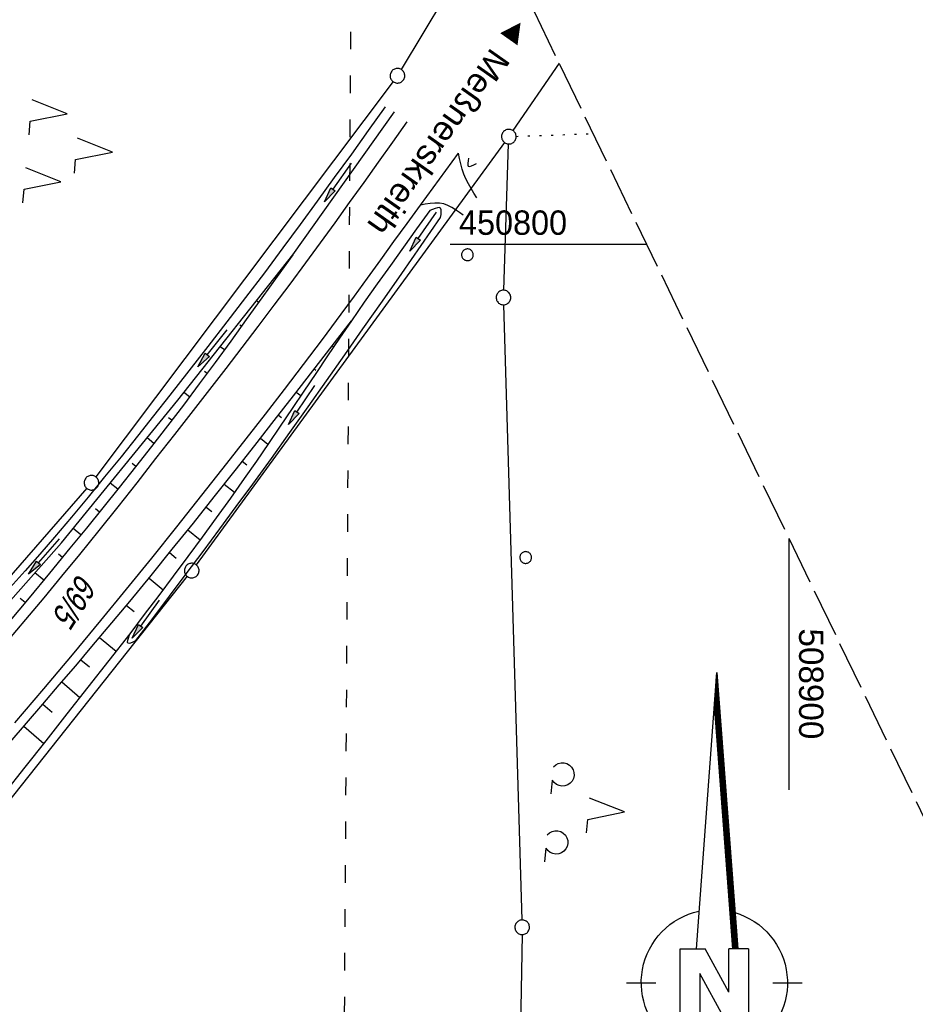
# Model space of a CAD drawing. Extents: x 508513 to 509174, y 450079 to 451036.
# Tile 42 of 51: x 508821 to 508913, y 450722 to 450823. Entities that reach past the tile are written whole.
import ezdxf

# ---------------------------------------------------------------- set-up
doc = ezdxf.new("R2010")
doc.units = 0
doc.header["$LTSCALE"] = 10
doc.header["$MEASUREMENT"] = 0
for name, pattern in [('ACAD_ISO03W100', [30, 12, -18]), ('AUSGEZOGEN', [0]), ('LT00', [0]), ('LT14', [0.6, 0.5, -0.1]), ('PUNKTX2_STR', [0.6, 0.1, -0.5])]:
    doc.linetypes.add(name, pattern=pattern)
doc.layers.get('0').update_dxf_attribs({"linetype": 'LT00'})
for name, color, linetype in [('--EK_FBR', 250, 'LT00'), ('1401', 7, 'Continuous'), ('DFK_FLUR_NR', 250, 'LT00'), ('DFK_GZPKT', 250, 'LT00'), ('DFK_KATASTER', 250, 'LT00'), ('DFK_NUTZUNG', 250, 'LT00'), ('DFK_NUTZUNGSGRENZE', 70, 'PUNKTX2_STR'), ('DFK_VERMPKT', 252, 'LT00'), ('ORTSRICHTUNG', 7, 'Continuous'), ('PFEIL', 140, 'AUSGEZOGEN'), ('V122_AFBR_BAB', 250, 'LT00'), ('V122_BOESCH', 250, 'LT00'), ('V122_BOSCHUNG', 250, 'LT00'), ('V122_EINFAHRT', 250, 'LT00'), ('V122_GRABEN', 250, 'LT00'), ('V122_RASTER', 250, 'LT00'), ('WASSERLTG', 130, 'ACAD_ISO03W100')]:
    doc.layers.add(name, color=color, linetype=linetype)
doc.layers.add('-BLATT_122-RAND', color=7, linetype='LT14', plot=False)
doc.styles.add('Beschrift', font='ARIAL.TTF')
doc.styles.get("Standard").update_dxf_attribs({"font": 'ARIAL.TTF'})

# ---------------------------------------------------------------- blocks, each defined once
blk = doc.blocks.new('SYMB7010')
at = {"color": 0, "linetype": 'ByBlock'}
for points in [[(-0.031408, 0.499213), (-0.093728, 0.49134), (-0.15457, 0.475719), (-0.212975, 0.452595), (-0.268021, 0.422333), (-0.31884, 0.385411), (-0.36463, 0.342411), (-0.40467, 0.29401), (-0.438329, 0.240973), (-0.465074, 0.184136), (-0.484486, 0.124395), (-0.496256, 0.062692), (-0.5002, 0)], [(-0.5002, 0), (-0.496256, -0.062692), (-0.484486, -0.124395), (-0.465075, -0.184136), (-0.438329, -0.240973), (-0.404671, -0.29401), (-0.36463, -0.342411), (-0.31884, -0.385411), (-0.268021, -0.422333), (-0.212975, -0.452595), (-0.154571, -0.475719), (-0.093728, -0.49134), (-0.031408, -0.499213), (0.031408, -0.499213)], [(0.5002, 0), (0.496256, 0.062692), (0.484485, 0.124395), (0.465074, 0.184136), (0.438329, 0.240973), (0.40467, 0.29401), (0.36463, 0.342411), (0.31884, 0.385411), (0.268021, 0.422333), (0.212975, 0.452595), (0.15457, 0.475719), (0.093728, 0.49134), (0.031408, 0.499213), (-0.031408, 0.499213)], [(0.031408, -0.499213), (0.093728, -0.491341), (0.15457, -0.475719), (0.212975, -0.452595), (0.268021, -0.422333), (0.31884, -0.385411), (0.36463, -0.342411), (0.404671, -0.294011), (0.438329, -0.240974), (0.465075, -0.184136), (0.484486, -0.124395), (0.496256, -0.062692), (0.500201, 0)]]:
    blk.add_lwpolyline(points, dxfattribs=at)
blk = doc.blocks.new('SYMB7221')
at = {"color": 0, "linetype": 'ByBlock'}
for p, q in [((0, 0.435), (-0.11, 0.065)), ((0.11, 0.065), (0, 0.435)), ((0.25, 0.065), (0.11, 0.065)), ((-0.35, -0.065), (-0.46, -0.435)), ((0.35, -0.065), (0.24, -0.435))]:
    blk.add_line(p, q, dxfattribs=at)
for points in [[(-0.1, -0.435), (-0.24, -0.435), (-0.35, -0.065)], [(0.6, -0.435), (0.46, -0.435), (0.35, -0.065)]]:
    blk.add_lwpolyline(points, dxfattribs=at)
blk = doc.blocks.new('SYMB7201')
at = {"color": 0, "linetype": 'ByBlock'}
for p, q in [((0, 0.385), (-0.11, 0.015)), ((-0.255, -0.385), (-0.115, -0.385)), ((0.445, -0.385), (0.585, -0.385))]:
    blk.add_line(p, q, dxfattribs=at)
for points in [[(0.25, 0.015), (0.11, 0.015), (0, 0.385)], [(-0.393816, -0.383308), (-0.416239, -0.362945), (-0.432849, -0.337617), (-0.442589, -0.308936), (-0.444836, -0.27873), (-0.439449, -0.248923), (-0.426769, -0.221415), (-0.407606, -0.197958), (-0.38318, -0.180047), (-0.355047, -0.168823), (-0.325, -0.165), (-0.294953, -0.168823), (-0.26682, -0.180047), (-0.242394, -0.197959), (-0.223231, -0.221415), (-0.210551, -0.248923), (-0.205164, -0.27873), (-0.207411, -0.308936), (-0.21715, -0.337617), (-0.233761, -0.362945), (-0.256184, -0.383308)], [(0.306185, -0.383308), (0.283761, -0.362945), (0.267151, -0.337617), (0.257411, -0.308936), (0.255164, -0.27873), (0.260552, -0.248923), (0.273231, -0.221415), (0.292394, -0.197958), (0.31682, -0.180047), (0.344953, -0.168823), (0.375, -0.165), (0.405047, -0.168823), (0.43318, -0.180047), (0.457606, -0.197959), (0.476769, -0.221415), (0.489449, -0.248923), (0.494836, -0.27873), (0.492589, -0.308936), (0.48285, -0.337617), (0.466239, -0.362945), (0.443816, -0.383308)]]:
    blk.add_lwpolyline(points, dxfattribs=at)
blk = doc.blocks.new('SYMB1401')
at = {"layer": '1401'}
for p, q in [((-2.1, -28.35), (0, 0)), ((0, 0), (2.15, -28.35)), ((2.05, -28.35), (-0.05, -0.67)), ((2.1, -28.35), (-0.02, -0.34)), ((1.85, -28.35), (-0.15, -2.01)), ((1.9, -28.35), (-0.12, -1.68)), ((1.95, -28.35), (-0.1, -1.34)), ((2, -28.35), (-0.07, -1.01)), ((1.7, -28.35), (-0.22, -3.01)), ((1.75, -28.35), (-0.2, -2.68)), ((1.8, -28.35), (-0.17, -2.34)), ((1.65, -28.35), (-0.25, -3.35)), ((-3.75, -35.35), (-3.75, -28.35)), ((-3.75, -28.35), (-1.2, -28.35)), ((1.25, -32.8), (-1.2, -28.35)), ((1.25, -32.8), (1.25, -28.35)), ((3.25, -28.35), (1.25, -28.35)), ((3.25, -28.35), (3.25, -35.35)), ((0.7, -35.35), (-1.75, -30.9)), ((-1.75, -30.9), (-1.75, -35.35)), ((-9.25, -31.85), (-6.25, -31.85)), ((5.75, -31.85), (8.75, -31.85)), ((-1.75, -35.35), (-3.75, -35.35)), ((-2.65, -35.35), (-3.25, -43.35)), ((3.25, -35.35), (0.7, -35.35)), ((2.75, -43.35), (2.15, -35.35)), ((2.8, -43.4), (2.2, -35.35)), ((3.3, -43.85), (2.65, -35.35)), ((-3.25, -43.35), (2.75, -43.35)), ((-3.2, -43.4), (2.8, -43.4))]:
    blk.add_line(p, q, dxfattribs=at)
for points in [[(-7.74, -32.11), (-7.75, -31.56), (-7.7, -31.01), (-7.62, -30.47), (-7.51, -29.93), (-7.35, -29.4), (-7.15, -28.89), (-6.92, -28.39), (-6.65, -27.91), (-6.34, -27.45), (-6.01, -27.02), (-5.64, -26.61), (-5.24, -26.23), (-4.82, -25.88), (-4.37, -25.56), (-3.9, -25.28), (-3.41, -25.03), (-2.9, -24.81), (-2.38, -24.64), (-1.85, -24.5)], [(1.85, -24.65), (2.37, -24.82), (2.88, -25.03), (3.37, -25.28), (3.85, -25.57), (4.3, -25.88), (4.72, -26.23), (5.12, -26.61), (5.49, -27.02), (5.83, -27.45), (6.13, -27.91), (6.41, -28.39), (6.64, -28.89), (6.84, -29.4), (7, -29.93), (7.12, -30.47), (7.2, -31.01), (7.24, -31.56), (7.25, -32.11)], [(-2.9, -38.85), (-3.41, -38.64), (-3.9, -38.39), (-4.37, -38.1), (-4.81, -37.78), (-5.24, -37.43), (-5.64, -37.05), (-6, -36.64), (-6.34, -36.21), (-6.64, -35.75), (-6.91, -35.27), (-7.15, -34.78), (-7.35, -34.26), (-7.5, -33.74), (-7.62, -33.2), (-7.7, -32.66), (-7.74, -32.11)], [(7.25, -32.11), (7.21, -32.66), (7.13, -33.21), (7.01, -33.74), (6.85, -34.27), (6.65, -34.78), (6.42, -35.28), (6.15, -35.76), (5.84, -36.22), (5.5, -36.66), (5.13, -37.07), (4.74, -37.45), (4.31, -37.8), (3.86, -38.12), (3.39, -38.4), (2.9, -38.65)], [(-3.15, -43.45), (2.85, -43.45), (2.25, -35.35)], [(-3.1, -43.5), (2.9, -43.5), (2.3, -35.35)], [(-3.05, -43.55), (2.95, -43.55), (2.35, -35.35)], [(-3, -43.6), (3, -43.6), (2.4, -35.35)], [(-2.95, -43.65), (3.05, -43.65), (2.45, -35.35)], [(-2.9, -43.7), (3.1, -43.7), (2.5, -35.35)], [(-2.85, -43.75), (3.15, -43.75), (2.55, -35.35)], [(-2.8, -43.8), (3.2, -43.8), (2.6, -35.35)], [(-2.78, -43.82), (3.25, -43.82), (2.62, -35.35)], [(-3.25, -43.35), (-2.75, -43.85), (3.3, -43.85)]]:
    blk.add_lwpolyline(points, dxfattribs=at)
blk = doc.blocks.new('Pfreil3')
at = {"layer": 'PFEIL'}
blk.add_hatch(color=256, dxfattribs=at).paths.add_polyline_path([(-1.55, 0.27), (-1.55, -0.27), (0, 0)])
for p, q in [((-1.55, 0), (-4.83, 0)), ((-1.55, -0.27), (-1.55, 0.27)), ((-1.55, 0.27), (0, 0)), ((0, 0), (-1.55, -0.27))]:
    blk.add_line(p, q, dxfattribs=at)

msp = doc.modelspace()

# ---------------------------------------------------------------- linework, layer by layer
at = {"layer": '--EK_FBR'}
for points in [[(508819.81, 450759.34), (508821.67, 450761.55), (508823.52, 450763.76), (508825.36, 450765.99), (508827.19, 450768.22), (508829.17, 450770.66), (508831.12, 450773.11), (508833.07, 450775.57), (508835.01, 450778.04), (508836.94, 450780.52), (508838.87, 450782.99), (508840.53, 450785.14), (508842.2, 450787.29), (508843.85, 450789.44), (508845.5, 450791.6), (508847.14, 450793.77), (508848.78, 450795.94), (508850.39, 450798.12), (508851.9, 450800.18), (508853.39, 450802.24), (508854.88, 450804.3), (508856.36, 450806.37), (508857.84, 450808.45), (508859.31, 450810.52), (508860.78, 450812.6)], [(508820.53, 450750.94), (508823.49, 450754.42), (508826.43, 450757.93), (508829.35, 450761.45), (508831.97, 450764.64), (508834.57, 450767.85), (508837.15, 450771.06), (508839.72, 450774.29), (508842.28, 450777.53), (508844.27, 450780.06), (508846.24, 450782.6), (508848.2, 450785.14), (508850.15, 450787.7), (508852.09, 450790.27), (508854.01, 450792.85), (508855.37, 450794.71), (508856.72, 450796.57), (508858.08, 450798.44), (508859.43, 450800.31), (508860.78, 450802.17), (508862.14, 450804.04), (508863.44, 450805.81), (508864.74, 450807.59), (508866.05, 450809.36)]]:
    msp.add_lwpolyline(points, dxfattribs=at)
at = {"layer": '-BLATT_122-RAND'}
msp.add_lwpolyline([(508512.7, 450911.31), (508915.59, 450078.66), (509173.94, 450203.66), (508771.04, 451036.31), (508512.7, 450911.31)], dxfattribs=at)
at = {"layer": 'DFK_KATASTER'}
for p, q in [((508869.32, 450833.2), (508860.18, 450817.96)), ((508876.38, 450818.61), (508871.64, 450811.69)), ((508859.34, 450816.72), (508828.84, 450776.17)), ((508870.78, 450810.46), (508839.12, 450767.16)), ((508870.7, 450795.32), (508871.2, 450810.32)), ((508872.57, 450730.72), (508870.69, 450793.82)), ((508827.9, 450775), (508790.65, 450732.31)), ((508838.21, 450765.97), (508819.61, 450742.53)), ((508872.58, 450729.22), (508871.71, 450678.05))]:
    msp.add_line(p, q, dxfattribs=at)
at = {"layer": 'DFK_NUTZUNGSGRENZE', "ltscale": 0.2}
msp.add_line((508871.97, 450811.1), (508879.88, 450811.38), dxfattribs=at)
at = {"layer": 'V122_AFBR_BAB'}
for points in [[(508819.81, 450759.34), (508821.67, 450761.55), (508823.52, 450763.76), (508825.36, 450765.99), (508827.19, 450768.22), (508829.17, 450770.66), (508831.12, 450773.11), (508833.07, 450775.57), (508835.01, 450778.04), (508836.94, 450780.52), (508838.87, 450782.99), (508840.53, 450785.14), (508842.2, 450787.29), (508843.85, 450789.44), (508845.5, 450791.6), (508847.14, 450793.77), (508848.78, 450795.94), (508850.39, 450798.12), (508851.9, 450800.18), (508853.39, 450802.24), (508854.88, 450804.3), (508856.36, 450806.37), (508857.84, 450808.45), (508859.31, 450810.52), (508860.78, 450812.6)], [(508820.53, 450750.94), (508823.49, 450754.42), (508826.43, 450757.93), (508829.35, 450761.45), (508831.97, 450764.64), (508834.57, 450767.85), (508837.15, 450771.06), (508839.72, 450774.29), (508842.28, 450777.53), (508844.27, 450780.06), (508846.24, 450782.6), (508848.2, 450785.14), (508850.15, 450787.7), (508852.09, 450790.27), (508854.01, 450792.85), (508855.37, 450794.71), (508856.72, 450796.57), (508858.08, 450798.44), (508859.43, 450800.31), (508860.78, 450802.17), (508862.14, 450804.04), (508863.44, 450805.81), (508864.74, 450807.59), (508866.05, 450809.36)]]:
    msp.add_lwpolyline(points, dxfattribs=at)
at = {"layer": 'V122_BOESCH'}
for points in [[(508849.05, 450798.96), (508847.46, 450796.74), (508845.88, 450794.52), (508844.28, 450792.31), (508842.69, 450790.1), (508841.08, 450787.9), (508839.45, 450785.71), (508837.82, 450783.53), (508836.19, 450781.4), (508834.55, 450779.29), (508832.9, 450777.19), (508831.23, 450775.09), (508829.56, 450773), (508827.87, 450770.92), (508826.18, 450768.85), (508824.09, 450766.3), (508821.99, 450763.76), (508819.87, 450761.22)], [(508820.03, 450748.95), (508821.72, 450750.91), (508823.4, 450752.87), (508825.09, 450754.83), (508826.77, 450756.8), (508828.44, 450758.77), (508830.11, 450760.75), (508832.32, 450763.4), (508834.51, 450766.07), (508836.68, 450768.74), (508838.85, 450771.43), (508840.99, 450774.13), (508843.13, 450776.84), (508845.14, 450779.39), (508847.13, 450781.94), (508849.12, 450784.49), (508851.1, 450787.05), (508853.09, 450789.62), (508855.07, 450792.18)], [(508832.32, 450760.07), (508830.17, 450757.33), (508828.02, 450754.59), (508825.87, 450751.85), (508823.72, 450749.11), (508821.56, 450746.38), (508819.39, 450743.66)]]:
    msp.add_lwpolyline(points, dxfattribs=at)
at = {"layer": 'V122_BOSCHUNG'}
for p, q in [((508849.03, 450798.94), (508849.03, 450798.94)), ((508847.29, 450796.5), (508847.23, 450796.54)), ((508845.55, 450794.06), (508845.31, 450794.24)), ((508854.92, 450791.98), (508854.92, 450791.98)), ((508843.79, 450791.63), (508843.62, 450791.75)), ((508842.03, 450789.2), (508841.59, 450789.52)), ((508853.08, 450789.61), (508853.23, 450789.49)), ((508840.25, 450786.78), (508839.99, 450786.98)), ((508851.25, 450787.24), (508851.4, 450787.12)), ((508838.45, 450784.38), (508837.87, 450784.82)), ((508849.41, 450784.87), (508849.87, 450784.51)), ((508836.64, 450781.99), (508836.31, 450782.24)), ((508847.57, 450782.5), (508847.88, 450782.26)), ((508834.8, 450779.61), (508834.09, 450780.16)), ((508845.72, 450780.13), (508846.5, 450779.52)), ((508843.87, 450777.77), (508844.33, 450777.41)), ((508832.95, 450777.25), (508832.57, 450777.54)), ((508831.08, 450774.9), (508830.3, 450775.52)), ((508842.01, 450775.42), (508843.07, 450774.59)), ((508829.2, 450772.56), (508828.8, 450772.88)), ((508840.15, 450773.07), (508840.74, 450772.61)), ((508827.31, 450770.23), (508826.51, 450770.88)), ((508838.28, 450770.73), (508839.54, 450769.72)), ((508825.41, 450767.91), (508824.99, 450768.24)), ((508836.4, 450768.4), (508837.08, 450767.85)), ((508823.5, 450765.58), (508822.58, 450766.33)), ((508834.32, 450765.79), (508835.75, 450764.59)), ((508821.58, 450763.27), (508821.09, 450763.68)), ((508832, 450762.98), (508832.76, 450762.35)), ((508829.22, 450759.7), (508830.92, 450758.29)), ((508827.29, 450757.42), (508828.18, 450756.67)), ((508825.35, 450755.14), (508827.21, 450753.55)), ((508823.4, 450752.86), (508824.37, 450752.02)), ((508821.44, 450750.59), (508823.49, 450748.83))]:
    msp.add_line(p, q, dxfattribs=at)
at = {"layer": 'V122_EINFAHRT'}
for points in [[(508867.94, 450804.8), (508867.64, 450805.28), (508867.34, 450805.75), (508867.07, 450806.23), (508866.82, 450806.73), (508866.6, 450807.23), (508866.43, 450807.75), (508866.28, 450808.28), (508866.16, 450808.82), (508866.05, 450809.36)], [(508866.52, 450803), (508866.14, 450803.29), (508865.76, 450803.57), (508865.37, 450803.82), (508864.97, 450804.02), (508864.56, 450804.17), (508864.1, 450804.24), (508863.62, 450804.25), (508863.13, 450804.21), (508862.64, 450804.13), (508862.14, 450804.04)]]:
    msp.add_lwpolyline(points, dxfattribs=at)
at = {"layer": 'V122_GRABEN'}
for points in [[(508858.53, 450814.13), (508856.8, 450811.71), (508855.06, 450809.29), (508853.31, 450806.87), (508851.56, 450804.45), (508849.8, 450802.05), (508848.03, 450799.65), (508846.13, 450797.11), (508844.21, 450794.58), (508842.28, 450792.06), (508840.33, 450789.54), (508838.38, 450787.04), (508836.42, 450784.54), (508834.76, 450782.43), (508833.1, 450780.34), (508831.43, 450778.24), (508829.74, 450776.16), (508828.05, 450774.09), (508826.33, 450772.04), (508824.6, 450770), (508823.09, 450768.26), (508821.57, 450766.54), (508820.04, 450764.82)], [(508810.14, 450752.29), (508825.31, 450769.42), (508837.24, 450784.03), (508849.05, 450798.96), (508859.48, 450813.61)], [(508867.08, 450808.86), (508867.03, 450808.59), (508867, 450808.35), (508867, 450808.16), (508867.06, 450808.04), (508867.2, 450808.01), (508867.4, 450808.06), (508867.64, 450808.17), (508867.9, 450808.31)], [(508863.1, 450803.48), (508861.75, 450801.61), (508860.4, 450799.73), (508859.06, 450797.85), (508857.72, 450795.97), (508856.39, 450794.08), (508855.07, 450792.18), (508853.84, 450790.39), (508852.62, 450788.59), (508851.4, 450786.79), (508850.19, 450784.98), (508848.98, 450783.18), (508847.76, 450781.38), (508846.54, 450779.58), (508845.31, 450777.79), (508844.07, 450776), (508842.64, 450773.98), (508841.19, 450771.98), (508839.74, 450769.98), (508838.27, 450767.99), (508836.79, 450766), (508835.3, 450764.02), (508833.81, 450762.05), (508832.32, 450760.07)], [(508864.2, 450802.77), (508864.26, 450803.07), (508864.29, 450803.35), (508864.28, 450803.58), (508864.21, 450803.73), (508864.08, 450803.79), (508863.89, 450803.77), (508863.65, 450803.71), (508863.38, 450803.6), (508863.1, 450803.48)], [(508832.94, 450759.38), (508834.67, 450761.66), (508836.4, 450763.95), (508838.12, 450766.24), (508839.84, 450768.53), (508841.55, 450770.83), (508843.25, 450773.13), (508844.94, 450775.44), (508846.85, 450778.07), (508848.75, 450780.72), (508850.63, 450783.37), (508852.51, 450786.02), (508854.38, 450788.68), (508856.24, 450791.35), (508858.24, 450794.2), (508860.23, 450797.05), (508862.22, 450799.91), (508864.2, 450802.77)], [(508832.32, 450760.07), (508832.22, 450759.83), (508832.14, 450759.59), (508832.09, 450759.39), (508832.07, 450759.23), (508832.12, 450759.14), (508832.25, 450759.11), (508832.44, 450759.16), (508832.68, 450759.26), (508832.94, 450759.38)]]:
    msp.add_lwpolyline(points, dxfattribs=at)
at = {"layer": 'V122_RASTER'}
for p, q in [((508885.39, 450800), (508865.19, 450800)), ((508900, 450744.07), (508900, 450769.8))]:
    msp.add_line(p, q, dxfattribs=at)
at = {"layer": 'WASSERLTG', "ltscale": 0.015, "flags": 128}
msp.add_lwpolyline([(508855.23, 450862.33), (508853.96, 450662.59), (508792.2, 450582.17), (508792.86, 450567.09), (508804.18, 450308.9)], dxfattribs=at)

# ---------------------------------------------------------------- block references
at = {"layer": '1401'}
msp.add_blockref('SYMB1401', (508892.56, 450756.12), dxfattribs=at)
at = {"layer": 'DFK_GZPKT', "xscale": 1.500000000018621, "yscale": 1.5, "zscale": 1.5, "rotation": 264.7377099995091}
for p in [(508859.79, 450817.32), (508871.22, 450811.07), (508870.67, 450794.57), (508828.39, 450775.57), (508838.68, 450766.56), (508872.59, 450729.97)]:
    msp.add_blockref('SYMB7010', p, dxfattribs=at)
at = {"layer": 'DFK_NUTZUNG', "xscale": 10.00000000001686, "yscale": 10, "zscale": 10, "rotation": 264.7377100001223}
for name, p in [('SYMB7221', (508826.22, 450809.87)), ('SYMB7201', (508879.26, 450742.15))]:
    msp.add_blockref(name, p, dxfattribs=at)
at = {"layer": 'DFK_VERMPKT', "xscale": 1.200000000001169, "yscale": 1.200000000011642, "zscale": 1.2, "rotation": 264.7377100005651}
for p in [(508866.97, 450798.95), (508872.95, 450767.9)]:
    msp.add_blockref('SYMB7010', p, dxfattribs=at)
at = {"layer": 'PFEIL'}
for p, rotation in [((508852.3, 450804.4), 234.9929286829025), ((508861.05, 450799.34), 235.5679024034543), ((508839.32, 450787.47), 231.9126624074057), ((508848.6, 450781.53), 235.9901551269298), ((508821.93, 450766.19), 228.7984983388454), ((508832.55, 450759.61), 234.4469141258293)]:
    msp.add_blockref('Pfreil3', p, dxfattribs=dict(at, rotation=rotation))

# ---------------------------------------------------------------- texts
at = {"layer": 'DFK_FLUR_NR', "oblique": 13.754, "width": 0.75}
msp.add_text('69/5', height=2.5, rotation=237.7829, dxfattribs=at).set_placement((508827.08, 450766.41))
at = {"layer": 'ORTSRICHTUNG', "insert": (508864.23, 450813.02), "char_height": 2.5, "attachment_point": 8, "rotation": 234.8433, "style": 'Beschrift'}
msp.add_mtext('◄ Meßnerskreith', dxfattribs=at)
at = {"layer": 'V122_RASTER'}
for s, rotation, width, p in [(' 450800', 0.0004, 0.951, (508865.19, 450801)), (' 508900', -89.9996, 0.976, (508901, 450761.57))]:
    msp.add_text(s, height=2.5, rotation=rotation, dxfattribs=dict(at, width=width)).set_placement(p)

doc.saveas('drawing.dxf')
